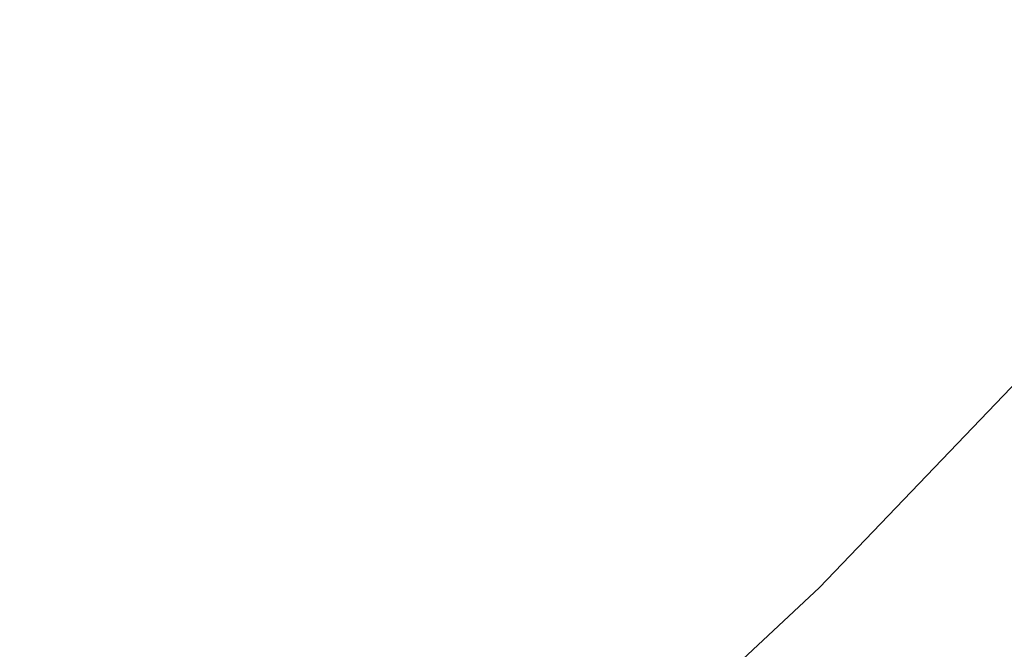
# Paper-space layout '_Trimétrica' of a CAD drawing. Header units: millimetres. Extents: x -779 to 439, y -976 to 228.
# Tile 121 of 186: x -209 to -192, y -675 to -664. Entities that reach past the tile are written whole.
import ezdxf

# ---------------------------------------------------------------- set-up
doc = ezdxf.new("R2010")
doc.units = ezdxf.units.MM

psp = doc.layouts.new('_Trimétrica')

# ---------------------------------------------------------------- linework, layer by layer
at = {"color": 7, "linetype": 'Continuous', "lineweight": 25, "flags": 128}
psp.add_lwpolyline([(-208.834, -685.606), (-204.489, -682.335), (-199.566, -678.22), (-194.882, -673.846), (-190.446, -669.218), (-186.267, -664.347), (-182.35, -659.239), (-178.704, -653.905), (-175.334, -648.353), (-172.246, -642.593), (-169.447, -636.635), (-166.94, -630.49), (-164.73, -624.168), (-162.821, -617.681), (-161.217, -611.04), (-159.92, -604.257), (-158.932, -597.343), (-158.256, -590.311), (-157.892, -583.173), (-157.84, -575.941), (-158.102, -568.628), (-158.677, -561.248), (-159.563, -553.812)], dxfattribs=at)
at = {"color": 7, "linetype": 'Continuous', "lineweight": 25}
for points, knots in [([(-467.829, -369.743), (-467.151, -369.244), (-464.849, -367.551), (-460.711, -364.919), (-455.432, -361.848), (-449.96, -359.046), (-444.32, -356.499), (-438.518, -354.216), (-432.562, -352.198), (-426.462, -350.449), (-420.228, -348.97), (-413.868, -347.763), (-407.392, -346.831), (-400.809, -346.172), (-394.13, -345.79), (-387.363, -345.683), (-380.518, -345.853), (-373.607, -346.298), (-366.637, -347.019), (-359.621, -348.014), (-352.568, -349.282), (-345.489, -350.821), (-338.394, -352.63), (-331.293, -354.706), (-324.199, -357.046), (-317.121, -359.646), (-310.07, -362.504), (-303.057, -365.614), (-296.092, -368.973), (-289.187, -372.576), (-282.351, -376.416), (-275.597, -380.49), (-268.933, -384.79), (-262.37, -389.31), (-255.918, -394.043), (-249.587, -398.982), (-243.388, -404.12), (-237.329, -409.449), (-231.42, -414.961), (-225.669, -420.647), (-220.087, -426.498), (-214.681, -432.506), (-209.459, -438.661), (-204.431, -444.954), (-199.602, -451.375), (-194.981, -457.914), (-190.575, -464.561), (-186.389, -471.306), (-182.431, -478.138), (-178.707, -485.047), (-175.221, -492.021), (-171.979, -499.051), (-168.986, -506.125), (-166.245, -513.233), (-163.761, -520.363), (-161.538, -527.505), (-159.577, -534.648), (-157.883, -541.78), (-156.456, -548.891), (-155.3, -555.971), (-154.414, -563.009), (-153.801, -569.994), (-153.46, -576.916), (-153.392, -583.765), (-153.597, -590.531), (-154.075, -597.204), (-154.824, -603.774), (-155.844, -610.233), (-157.132, -616.572), (-158.688, -622.78), (-160.51, -628.849), (-162.594, -634.772), (-164.94, -640.538), (-167.543, -646.14), (-170.399, -651.571), (-173.515, -656.815), (-176.568, -661.469), (-178.689, -664.279), (-179.598, -665.483)], [0, 0, 0, 0, 0.005644, 0.01917, 0.032683, 0.04618, 0.059659, 0.073117, 0.086555, 0.099972, 0.113369, 0.126746, 0.140104, 0.153445, 0.16677, 0.180082, 0.193381, 0.20667, 0.219949, 0.233221, 0.246486, 0.259746, 0.273002, 0.286255, 0.299505, 0.312753, 0.326001, 0.339247, 0.352493, 0.365739, 0.378985, 0.392231, 0.405478, 0.418725, 0.431972, 0.44522, 0.458468, 0.471716, 0.484965, 0.498213, 0.511461, 0.524709, 0.537957, 0.551204, 0.56445, 0.577695, 0.59094, 0.604184, 0.617426, 0.630668, 0.643908, 0.657148, 0.670387, 0.683626, 0.696865, 0.710103, 0.723342, 0.736583, 0.749825, 0.76307, 0.776318, 0.789571, 0.80283, 0.816095, 0.82937, 0.842655, 0.855951, 0.869261, 0.882587, 0.895929, 0.90929, 0.92267, 0.936072, 0.949495, 0.96294, 0.976405, 0.989891, 1, 1, 1, 1]), ([(-513.222, -581.13), (-512.553, -582.437), (-510.627, -586.199), (-507.258, -592.357), (-503.042, -599.569), (-498.592, -606.682), (-493.918, -613.688), (-489.026, -620.578), (-483.923, -627.341), (-478.615, -633.969), (-473.111, -640.453), (-467.417, -646.783), (-461.542, -652.952), (-455.494, -658.95), (-449.28, -664.77), (-442.909, -670.403), (-436.391, -675.842), (-429.733, -681.079), (-422.945, -686.107), (-416.036, -690.919), (-409.015, -695.508), (-401.893, -699.868), (-394.677, -703.993), (-387.38, -707.877), (-380.01, -711.514), (-372.577, -714.899), (-365.091, -718.027), (-357.564, -720.894), (-350.005, -723.496), (-342.424, -725.827), (-334.833, -727.886), (-327.242, -729.669), (-319.66, -731.173), (-312.1, -732.395), (-304.572, -733.334), (-297.085, -733.989), (-289.652, -734.357), (-282.283, -734.439), (-274.988, -734.234), (-267.778, -733.743), (-260.663, -732.966), (-253.654, -731.905), (-246.76, -730.561), (-239.992, -728.936), (-233.36, -727.033), (-226.872, -724.855), (-220.538, -722.406), (-214.367, -719.688), (-208.366, -716.709), (-202.548, -713.466), (-196.978, -710.035), (-193.45, -707.557), (-191.723, -706.343)], [0, 0, 0, 0, 0.010783, 0.03104, 0.051297, 0.071554, 0.09181, 0.112066, 0.132322, 0.152577, 0.172833, 0.193088, 0.213344, 0.2336, 0.253856, 0.274113, 0.29437, 0.314629, 0.334888, 0.355149, 0.375411, 0.395674, 0.415939, 0.436204, 0.456471, 0.476738, 0.497006, 0.517273, 0.53754, 0.557806, 0.57807, 0.59833, 0.618587, 0.638839, 0.659083, 0.67932, 0.699547, 0.719763, 0.739966, 0.760153, 0.780324, 0.800477, 0.820609, 0.840721, 0.86081, 0.880875, 0.900918, 0.920937, 0.940933, 0.960908, 0.980863, 1, 1, 1, 1])]:
    psp.add_open_spline(points, degree=3, knots=knots, dxfattribs=at)

doc.saveas('drawing.dxf')
